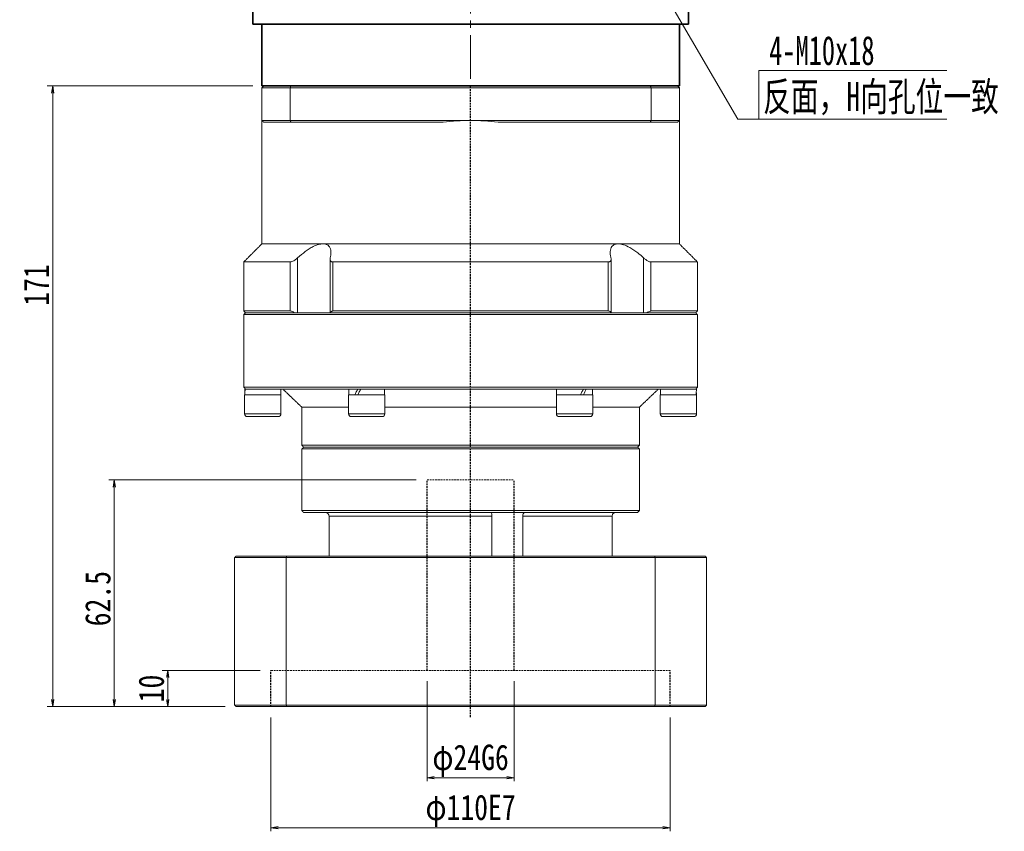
# Model space of a CAD drawing. Header units: millimetres. Extents: x -5 to 990, y 0 to 700.
# Tile 3 of 7: x 180 to 451, y 239 to 463. Entities that reach past the tile are written whole.
import ezdxf

# ---------------------------------------------------------------- set-up
doc = ezdxf.new("R2010")
doc.units = ezdxf.units.MM
doc.linetypes.add('DASHED', pattern=[0.75, 0.5, -0.25])
doc.linetypes.add('点画线', pattern=[18, 12, -2, 2, -2])
for name, color, linetype, lineweight in [('EB0', 7, 'Continuous', 35), ('中心线层', 1, '点画线', 18), ('尺寸线层', 3, 'Continuous', 18), ('粗实线层', 7, 'Continuous', 35)]:
    doc.layers.add(name, color=color, linetype=linetype, lineweight=lineweight)
doc.styles.get("Standard").update_dxf_attribs({"font": 'SimSun.ttf'})
doc.styles.add('宋体', font='SimSun.ttf', dxfattribs={"width": 0.8})
doc.styles.add('标准', font='txt', dxfattribs={"width": 0.667})
doc.dimstyles.new('A水平标注$0', dxfattribs={"dimtxt": 3.5, "dimasz": 2, "dimexe": 1.5, "dimexo": 3, "dimgap": 1.1, "dimtad": 1, "dimtoh": 1, "dimdec": 4, "dimdsep": 46, "dimtxsty": '宋体', "dimblk": 'OPEN', "dimcen": 3, "dimclrd": 3, "dimclre": 3, "dimclrt": 6, "dimadec": 0, "dimazin": 0, "dimtm": 1e-09, "dimtfac": 1, "dimtdec": 4, "dimtix": 1, "dimtmove": 0, "dimatfit": 3, "dimldrblk": 'OPEN', "dimfxl": 1, "dimtfill": 1, "dimtfillclr": 256, "dimlwd": 13, "dimlwe": 13, "dimarcsym": 0})
doc.dimstyles.new('D直径标注φ25', dxfattribs={"dimtxt": 3.5, "dimasz": 2, "dimexe": 1, "dimexo": 3, "dimtad": 1, "dimtoh": 1, "dimdec": 1, "dimdsep": 46, "dimtxsty": '宋体', "dimblk": 'OPEN', "dimcen": 3, "dimclrd": 3, "dimclre": 3, "dimclrt": 130, "dimadec": 0, "dimazin": 0, "dimtm": 1e-09, "dimtfac": 1, "dimtdec": 1, "dimtmove": 0, "dimatfit": 0, "dimldrblk": 'OPEN', "dimfxl": 1, "dimtfill": 1, "dimtfillclr": 256, "dimlwd": 13, "dimlwe": 13, "dimarcsym": 0})

# ---------------------------------------------------------------- blocks, each defined once
blk = doc.blocks.new('_Open')
at = {"color": 0, "linetype": 'ByBlock', "lineweight": -2}
for p, q in [((-1, 0.17), (0, 0)), ((-1, -0.17), (0, 0)), ((0, 0), (-1, 0))]:
    blk.add_line(p, q, dxfattribs=at)
blk = doc.blocks.new('*D45')
at = {"color": 3, "lineweight": 13, "transparency": 16777216}
for p, q in [((248.92, 270.38), (248.92, 239.03)), ((358.92, 270.38), (358.92, 239.03)), ((250.92, 240.03), (356.92, 240.03))]:
    blk.add_line(p, q, dxfattribs=at)
at = {"layer": 'Defpoints', "color": 0, "transparency": 16777216}
for p in [(248.92, 273.38), (358.92, 273.38), (358.92, 240.03)]:
    blk.add_point(p, dxfattribs=at)
at = {"color": 3, "lineweight": 13, "transparency": 16777216, "xscale": 2, "yscale": 2, "zscale": 2, "rotation": 180}
blk.add_blockref('_Open', (248.92, 240.03), dxfattribs=at)
at = {"color": 3, "lineweight": 13, "transparency": 16777216, "xscale": 2, "yscale": 2, "zscale": 2}
blk.add_blockref('_Open', (358.92, 240.03), dxfattribs=at)
at = {"color": 130, "transparency": 16777216, "insert": (303.92, 244.69), "char_height": 7, "attachment_point": 5, "style": '宋体', "bg_fill": 3, "box_fill_scale": 1.1, "bg_fill_color": 257, "bg_fill_transparency": 0}
blk.add_mtext('φ110E7', dxfattribs=at)
blk = doc.blocks.new('*D46')
at = {"color": 3, "lineweight": 13, "transparency": 16777216}
for p, q in [((291.92, 280.38), (291.92, 252.81)), ((315.92, 280.38), (315.92, 252.81)), ((293.92, 253.81), (313.92, 253.81))]:
    blk.add_line(p, q, dxfattribs=at)
at = {"layer": 'Defpoints', "color": 0, "transparency": 16777216}
for p in [(291.92, 283.38), (315.92, 283.38)]:
    blk.add_point(p, dxfattribs=at)
at = {"color": 3, "lineweight": 13, "transparency": 16777216, "xscale": 2, "yscale": 2, "zscale": 2, "rotation": 180}
blk.add_blockref('_Open', (291.92, 253.81), dxfattribs=at)
at = {"color": 3, "lineweight": 13, "transparency": 16777216, "xscale": 2, "yscale": 2, "zscale": 2}
blk.add_blockref('_Open', (315.92, 253.81), dxfattribs=at)
at = {"color": 130, "transparency": 16777216, "insert": (303.92, 258.47), "char_height": 7, "attachment_point": 5, "style": '宋体', "bg_fill": 3, "box_fill_scale": 1.1, "bg_fill_color": 257, "bg_fill_transparency": 0}
blk.add_mtext('φ24G6', dxfattribs=at)
at = {"layer": 'Defpoints', "color": 0, "transparency": 16777216}
blk.add_point((315.92, 253.81), dxfattribs=at)
blk = doc.blocks.new('*D47')
at = {"layer": 'Defpoints', "color": 0, "transparency": 16777216}
for p in [(246.92, 444.38), (188.8, 273.38), (239.32, 273.38)]:
    blk.add_point(p, dxfattribs=at)
at = {"layer": '尺寸线层', "color": 3, "lineweight": 13, "transparency": 16777216}
for p, q in [((243.92, 444.38), (187.3, 444.38)), ((188.8, 442.38), (188.8, 275.38)), ((236.32, 273.38), (187.3, 273.38))]:
    blk.add_line(p, q, dxfattribs=at)
at = {"layer": '尺寸线层', "color": 3, "lineweight": 13, "transparency": 16777216, "xscale": 2, "yscale": 2, "zscale": 2}
for p, rotation in [((188.8, 444.38), 90), ((188.8, 273.38), 270)]:
    blk.add_blockref('_Open', p, dxfattribs=dict(at, rotation=rotation))
at = {"layer": '尺寸线层', "color": 6, "transparency": 16777216, "insert": (184.3, 389.52), "char_height": 7, "attachment_point": 5, "rotation": 90, "style": '宋体', "bg_fill": 3, "box_fill_scale": 1.1, "bg_fill_color": 257, "bg_fill_transparency": 0}
blk.add_mtext('171', dxfattribs=at)
blk = doc.blocks.new('*D48')
at = {"layer": 'Defpoints', "color": 0, "transparency": 16777216}
for p in [(248.92, 283.38), (220.49, 273.38), (239.32, 273.38)]:
    blk.add_point(p, dxfattribs=at)
at = {"layer": '尺寸线层', "color": 3, "lineweight": 13, "transparency": 16777216}
for p, q in [((245.92, 283.38), (218.99, 283.38)), ((220.49, 281.38), (220.49, 275.38)), ((236.32, 273.38), (218.99, 273.38))]:
    blk.add_line(p, q, dxfattribs=at)
at = {"layer": '尺寸线层', "color": 3, "lineweight": 13, "transparency": 16777216, "xscale": 2, "yscale": 2, "zscale": 2}
for p, rotation in [((220.49, 283.38), 90), ((220.49, 273.38), 270)]:
    blk.add_blockref('_Open', p, dxfattribs=dict(at, rotation=rotation))
at = {"layer": '尺寸线层', "color": 6, "transparency": 16777216, "insert": (215.99, 278.38), "char_height": 7, "attachment_point": 5, "rotation": 90, "style": '宋体', "bg_fill": 3, "box_fill_scale": 1.1, "bg_fill_color": 257, "bg_fill_transparency": 0}
blk.add_mtext('10', dxfattribs=at)
blk = doc.blocks.new('*D49')
at = {"layer": 'Defpoints', "color": 0, "transparency": 16777216}
for p in [(291.92, 335.88), (205.77, 273.38), (239.32, 273.38)]:
    blk.add_point(p, dxfattribs=at)
at = {"layer": '尺寸线层', "color": 3, "lineweight": 13, "transparency": 16777216}
for p, q in [((288.92, 335.88), (204.27, 335.88)), ((205.77, 333.88), (205.77, 275.38)), ((236.32, 273.38), (204.27, 273.38))]:
    blk.add_line(p, q, dxfattribs=at)
at = {"layer": '尺寸线层', "color": 3, "lineweight": 13, "transparency": 16777216, "xscale": 2, "yscale": 2, "zscale": 2}
for p, rotation in [((205.77, 335.88), 90), ((205.77, 273.38), 270)]:
    blk.add_blockref('_Open', p, dxfattribs=dict(at, rotation=rotation))
at = {"layer": '尺寸线层', "color": 6, "transparency": 16777216, "insert": (201.27, 303.13), "char_height": 7, "attachment_point": 5, "rotation": 90, "style": '宋体', "bg_fill": 3, "box_fill_scale": 1.1, "bg_fill_color": 256, "bg_fill_true_color": 13158600, "bg_fill_transparency": 0}
blk.add_mtext('62.5', dxfattribs=at)

msp = doc.modelspace()

# ---------------------------------------------------------------- linework, layer by layer
at = {"color": 7, "linetype": 'Continuous', "lineweight": 15}
for p, q in [((243.92188, 461.37784), (244.92188, 461.37784)), ((246.42188, 443.87784), (254.2253, 443.87784)), ((246.42188, 443.87784), (246.42188, 434.87784)), ((254.41178, 444.37784), (246.92188, 444.37784)), ((254.2253, 443.87784), (353.61846, 443.87784)), ((254.2253, 434.87784), (254.2253, 443.87784)), ((353.43198, 444.37784), (254.41178, 444.37784)), ((360.92188, 444.37784), (353.43198, 444.37784)), ((353.61846, 443.87784), (353.61846, 434.87784)), ((353.61846, 443.87784), (361.42188, 443.87784)), ((361.42188, 434.87784), (361.42188, 443.87784)), ((254.2253, 434.87784), (246.42188, 434.87784)), ((246.92188, 434.37784), (254.41178, 434.37784)), ((303.92188, 434.87784), (254.2253, 434.87784)), ((254.41178, 434.37784), (296.35551, 434.37784)), ((353.61846, 434.87784), (303.92188, 434.87784)), ((311.48825, 434.37784), (353.43198, 434.37784)), ((353.43198, 434.37784), (360.92188, 434.37784)), ((361.42188, 434.87784), (353.61846, 434.87784)), ((263.26324, 400.87784), (246.42188, 400.87784)), ((344.58052, 400.87784), (263.26324, 400.87784)), ((361.42188, 400.87784), (344.58052, 400.87784)), ((256.27664, 381.87784), (256.27664, 397.02521)), ((351.56712, 397.02521), (351.56712, 381.87784)), ((254.23787, 395.87784), (241.42188, 395.87784)), ((254.23787, 395.87784), (254.23787, 382.37784)), ((341.83955, 395.87784), (266.00421, 395.87784)), ((266.00421, 382.37784), (266.00421, 395.87784)), ((341.83955, 395.87784), (341.83955, 382.37784)), ((366.42188, 395.87784), (353.60588, 395.87784)), ((353.60588, 382.37784), (353.60588, 395.87784)), ((254.23787, 382.37784), (241.42188, 382.37784)), ((241.42188, 381.37784), (303.92188, 381.37784)), ((303.92188, 381.87784), (241.92188, 381.87784)), ((241.92188, 381.87784), (255.45925, 381.87784)), ((265.25182, 381.87784), (342.59194, 381.87784)), ((341.83955, 382.37784), (266.00421, 382.37784)), ((365.92188, 381.87784), (303.92188, 381.87784)), ((303.92188, 381.37784), (366.42188, 381.37784)), ((352.38451, 381.87784), (365.92188, 381.87784)), ((366.42188, 382.37784), (353.60588, 382.37784)), ((366.42188, 361.37784), (241.42188, 361.37784)), ((241.73188, 360.87784), (241.92188, 360.87784)), ((241.93796, 360.87784), (241.81902, 360.87784)), ((241.93796, 360.87784), (271.70714, 360.87784)), ((272.82688, 360.87784), (271.70714, 360.87784)), ((272.82688, 360.87784), (272.92188, 360.87784)), ((272.89202, 360.87784), (273.62688, 360.87784)), ((274.1527, 360.87784), (273.67045, 360.87784)), ((274.1527, 360.87784), (333.69106, 360.87784)), ((335.01688, 360.87784), (333.69106, 360.87784)), ((334.95174, 360.87784), (335.77331, 360.87784)), ((335.77331, 360.87784), (335.71844, 360.87784)), ((336.13662, 360.87784), (335.77331, 360.87784)), ((336.13662, 360.87784), (365.9058, 360.87784)), ((366.11188, 360.87784), (365.92188, 360.87784)), ((366.02474, 360.87784), (365.92188, 360.87784)), ((246.67188, 359.27784), (241.67188, 359.27784)), ((251.67188, 359.27784), (246.67188, 359.27784)), ((279.62701, 359.27784), (270.29688, 359.27784)), ((280.29688, 359.27784), (279.62701, 359.27784)), ((337.54688, 359.27784), (327.54688, 359.27784)), ((366.17188, 359.27784), (356.17188, 359.27784)), ((270.29688, 355.87784), (257.42188, 355.87784)), ((327.54688, 355.87784), (280.29688, 355.87784)), ((350.42188, 355.87784), (337.54688, 355.87784)), ((246.67188, 354.02784), (241.67188, 354.02784)), ((242.42188, 353.27784), (246.67188, 353.27784)), ((251.67188, 354.02784), (246.67188, 354.02784)), ((246.67188, 353.27784), (250.92188, 353.27784)), ((279.62701, 354.02784), (270.29688, 354.02784)), ((271.04688, 353.27784), (278.97749, 353.27784)), ((278.97749, 353.27784), (279.54688, 353.27784)), ((280.29688, 354.02784), (279.62701, 354.02784)), ((337.54688, 354.02784), (327.54688, 354.02784)), ((328.29688, 353.27784), (336.79688, 353.27784)), ((366.17188, 354.02784), (356.17188, 354.02784)), ((356.92188, 353.27784), (365.42188, 353.27784)), ((350.42188, 345.37784), (257.42188, 345.37784)), ((257.92188, 344.87784), (349.92188, 344.87784)), ((303.92188, 344.87784), (257.92188, 344.87784)), ((349.92188, 344.87784), (303.92188, 344.87784)), ((257.42188, 344.37784), (303.92188, 344.37784)), ((303.92188, 344.37784), (350.42188, 344.37784)), ((350.42188, 327.37784), (257.42188, 327.37784)), ((257.92188, 326.87784), (349.92188, 326.87784)), ((264.92111, 325.87784), (309.75031, 325.87784)), ((264.92111, 314.87784), (264.92111, 325.87784)), ((309.75031, 325.87784), (309.75031, 314.87784)), ((318.28173, 314.87784), (318.28173, 325.87784)), ((318.28173, 325.87784), (342.92265, 325.87784)), ((342.92265, 325.87784), (342.92265, 314.87784)), ((253.25384, 314.87784), (239.32188, 314.87784)), ((354.58992, 314.87784), (253.25384, 314.87784)), ((368.52188, 314.87784), (354.58992, 314.87784)), ((238.92188, 314.47784), (253.11588, 314.47784)), ((238.92188, 314.47784), (238.92188, 273.77784)), ((253.11588, 314.47784), (253.11588, 273.77784)), ((253.11588, 314.47784), (354.72788, 314.47784)), ((354.72788, 314.47784), (368.92188, 314.47784)), ((354.72788, 314.47784), (354.72788, 273.77784)), ((368.92188, 314.47784), (368.92188, 273.77784)), ((253.11588, 273.77784), (238.92188, 273.77784)), ((239.32188, 273.37784), (253.25384, 273.37784)), ((354.72788, 273.77784), (253.11588, 273.77784)), ((253.25384, 273.37784), (354.58992, 273.37784)), ((354.58992, 273.37784), (368.52188, 273.37784)), ((368.92188, 273.77784), (354.72788, 273.77784))]:
    msp.add_line(p, q, dxfattribs=at)
at = {"color": 1, "linetype": 'DASHED'}
msp.add_line((303.92188, 270.51392), (303.92188, 444.37784), dxfattribs=at)
at = {"color": 6, "linetype": 'DASHED', "lineweight": 15}
for p, q in [((291.92188, 335.87784), (315.92188, 335.87784)), ((248.92188, 283.37784), (358.92188, 283.37784))]:
    msp.add_line(p, q, dxfattribs=at)
at = {"color": 6, "linetype": 'DASHED'}
for p, q in [((291.92188, 283.37784), (291.92188, 335.87784)), ((315.92188, 283.37784), (315.92188, 335.87784)), ((248.92188, 273.37784), (248.92188, 283.37784)), ((358.92188, 273.37784), (358.92188, 283.37784))]:
    msp.add_line(p, q, dxfattribs=at)
at = {"color": 7, "linetype": 'Continuous', "lineweight": 15}
for centre, radius, start, end in [((303.92188, 377.37784), 57.5, 90, 97.5614297), ((303.92188, 377.37784), 57.5, 82.4385703, 90), ((242.42188, 354.02784), 0.75, 180, 270), ((250.92188, 354.02784), 0.75, 270, 0), ((271.04688, 354.02784), 0.75, 180, 270), ((279.54688, 354.02784), 0.75, 270, 0), ((328.29688, 354.02784), 0.75, 180, 270), ((336.79688, 354.02784), 0.75, 270, 0), ((356.92188, 354.02784), 0.75, 180, 270), ((365.42188, 354.02784), 0.75, 270, 0)]:
    msp.add_arc(centre, radius, start, end, dxfattribs=at)
at = {"color": 7, "linetype": 'Continuous', "lineweight": 15, "extrusion": (0, 0, -1)}
for centre, major_axis, ratio, start_param, end_param in [((246.67188, 359.27784), (0, 8.55633), 0.577350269, 4.71238898, 4.900492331), ((246.67188, 360.87784), (0, 8.55633), 0.577350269, 4.618754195, 4.71238898), ((275.29688, 360.87784), (4.54557, 8.49348), 0.227735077, 4.403003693, 4.591107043), ((275.29688, 359.27784), (4.54557, 8.49348), 0.227735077, 4.591107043, 4.779210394), ((275.29688, 360.87784), (3.07332, 5.74255), 0.227735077, 4.466025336, 4.591107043), ((332.54688, 360.87784), (4.54557, 8.49348), 0.227735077, 1.44951439, 1.63761774), ((332.54688, 359.27784), (4.54557, 8.49348), 0.227735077, 1.261411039, 1.44951439), ((361.17188, 360.87784), (0, 8.55633), 0.577350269, 1.570796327, 1.758899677), ((332.54688, 359.27784), (3.07332, 5.74255), 0.227735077, 1.32443269, 1.44951439), ((361.17188, 359.27784), (0, 8.55633), 0.577350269, 1.477161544, 1.570796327)]:
    msp.add_ellipse(centre, major_axis=major_axis, ratio=ratio, start_param=start_param, end_param=end_param, dxfattribs=at)
at = {"color": 7, "linetype": 'Continuous', "lineweight": 15}
for points in [[(246.42188, 443.87784), (246.92188, 444.37784)], [(254.2253, 443.87784), (254.41178, 444.37784)], [(353.61846, 443.87784), (353.43198, 444.37784)], [(360.92188, 444.37784), (361.42188, 443.87784)], [(246.42188, 400.87784), (246.42188, 434.87784)], [(246.42188, 434.87784), (246.92188, 434.37784)], [(254.2253, 434.87784), (254.41178, 434.37784)], [(353.61846, 434.87784), (353.43198, 434.37784)], [(360.92188, 434.37784), (361.42188, 434.87784)], [(361.42188, 434.87784), (361.42188, 400.87784)], [(241.42188, 395.87784), (246.42188, 400.87784)], [(361.42188, 400.87784), (366.42188, 395.87784)], [(265.21757, 381.87784), (265.21757, 396.64774)], [(342.62618, 396.64804), (342.62618, 381.87784)], [(241.42188, 382.37784), (241.42188, 395.87784)], [(366.42188, 395.87784), (366.42188, 382.37784)], [(241.92188, 381.87784), (241.42188, 382.37784)], [(241.42188, 381.37784), (241.92188, 381.87784)], [(241.42188, 361.37784), (241.42188, 381.37784)], [(366.42188, 382.37784), (365.92188, 381.87784)], [(365.92188, 381.87784), (366.42188, 381.37784)], [(366.42188, 381.37784), (366.42188, 361.37784)], [(241.92188, 360.87784), (241.42188, 361.37784)], [(251.61188, 360.87784), (251.61188, 359.27784)], [(257.42188, 355.87784), (252.17188, 360.87784)], [(270.35688, 359.27784), (270.35688, 360.87784)], [(280.23688, 360.87784), (280.23688, 359.27784)], [(327.60688, 359.27784), (327.60688, 360.87784)], [(337.48688, 360.87784), (337.48688, 359.27784)], [(355.67188, 360.87784), (350.42188, 355.87784)], [(356.23188, 359.27784), (356.23188, 360.87784)], [(366.42188, 361.37784), (365.92188, 360.87784)], [(241.67188, 354.02784), (241.67188, 359.27784)], [(251.67188, 359.27784), (251.67188, 354.02784)], [(270.29688, 354.02784), (270.29688, 359.27784)], [(280.29688, 359.27784), (280.29688, 354.02784)], [(327.54688, 354.02784), (327.54688, 359.27784)], [(337.54688, 359.27784), (337.54688, 354.02784)], [(356.17188, 354.02784), (356.17188, 359.27784)], [(366.17188, 359.27784), (366.17188, 354.02784)], [(257.42188, 345.37784), (257.42188, 355.87784)], [(350.42188, 355.87784), (350.42188, 345.37784)], [(257.92188, 344.87784), (257.42188, 345.37784)], [(257.42188, 344.37784), (257.92188, 344.87784)], [(350.42188, 345.37784), (349.92188, 344.87784)], [(349.92188, 344.87784), (350.42188, 344.37784)], [(257.42188, 327.37784), (257.42188, 344.37784)], [(350.42188, 344.37784), (350.42188, 327.37784)], [(257.92188, 326.87784), (257.42188, 327.37784)], [(350.42188, 327.37784), (349.92188, 326.87784)], [(238.92188, 314.47784), (239.32188, 314.87784)], [(253.11588, 314.47784), (253.25384, 314.87784)], [(354.72788, 314.47784), (354.58992, 314.87784)], [(368.52188, 314.87784), (368.92188, 314.47784)], [(238.92188, 273.77784), (239.32188, 273.37784)], [(253.25384, 273.37784), (253.11588, 273.77784)], [(354.58992, 273.37784), (354.72788, 273.77784)], [(368.52188, 273.37784), (368.92188, 273.77784)]]:
    msp.add_open_spline(points, degree=1, dxfattribs=at)
for points, knots in [([(263.26324, 400.87784), (262.86172, 400.83948), (262.03057, 400.76007), (260.69833, 400.20605), (259.47312, 399.51784), (257.98503, 398.51607), (256.96561, 397.62645), (256.27664, 397.02521)], [0, 0, 0, 0, 1.493533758, 3.091577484, 4.322036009, 5.554470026, 8.123989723, 8.123989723, 8.123989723, 8.123989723]), ([(265.2686, 397.02521), (265.32008, 397.25847), (265.42346, 397.72684), (265.47829, 398.44636), (265.42249, 399.17459), (265.21068, 399.81101), (264.86636, 400.30136), (264.44796, 400.62364), (263.93937, 400.81934), (263.5335, 400.8753), (263.29533, 400.87754), (263.26324, 400.87784)], [0, 0, 0, 0, 0.626246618, 1.257495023, 2.032414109, 2.823629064, 3.42820033, 4.048095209, 4.555440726, 5.077036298, 5.158257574, 5.158257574, 5.158257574, 5.158257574]), ([(344.58052, 400.87784), (344.39971, 400.86868), (344.0335, 400.85013), (343.56457, 400.69981), (343.16313, 400.46058), (342.7926, 400.07773), (342.50946, 399.52075), (342.37029, 398.77472), (342.38219, 397.93703), (342.51051, 397.33072), (342.57516, 397.02521)], [0, 0, 0, 0, 0.468845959, 0.949596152, 1.451964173, 1.965089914, 2.734777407, 3.526210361, 4.335728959, 5.157885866, 5.157885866, 5.157885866, 5.157885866]), ([(351.56712, 397.02521), (351.04046, 397.49014), (350.18894, 398.24188), (348.89884, 399.17414), (347.58466, 399.99122), (346.10973, 400.66688), (345.05529, 400.87342), (344.61299, 400.87753), (344.58052, 400.87784)], [0, 0, 0, 0, 1.982297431, 3.205120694, 4.453658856, 6.379550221, 7.997496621, 8.125663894, 8.125663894, 8.125663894, 8.125663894]), ([(256.27664, 397.02521), (256.01799, 396.8037), (255.59118, 396.43817), (254.96439, 396.0748), (254.52846, 395.90316), (254.3237, 395.88532), (254.23787, 395.87784)], [0, 0, 0, 0, 0.923658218, 1.524159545, 2.020218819, 2.378137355, 2.378137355, 2.378137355, 2.378137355]), ([(266.00421, 395.87784), (265.93596, 395.88115), (265.79711, 395.88788), (265.62441, 395.94113), (265.48093, 396.02242), (265.35755, 396.14196), (265.26475, 396.30675), (265.21605, 396.52038), (265.2137, 396.76118), (265.25019, 396.93668), (265.2686, 397.02521)], [0, 0, 0, 0, 0.165195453, 0.336098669, 0.501143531, 0.67031152, 0.899665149, 1.135559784, 1.381616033, 1.632058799, 1.632058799, 1.632058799, 1.632058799]), ([(342.57516, 397.02521), (342.59692, 396.91501), (342.64106, 396.69144), (342.61511, 396.42426), (342.53622, 396.21857), (342.43153, 396.08019), (342.29375, 395.97687), (342.14697, 395.9162), (341.99315, 395.88335), (341.89106, 395.87969), (341.83955, 395.87784)], [0, 0, 0, 0, 0.312581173, 0.634124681, 0.837734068, 1.046108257, 1.214079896, 1.386575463, 1.508153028, 1.631948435, 1.631948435, 1.631948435, 1.631948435]), ([(353.60588, 395.87784), (353.48521, 395.89182), (353.24441, 395.91973), (352.7382, 396.14725), (352.15463, 396.5147), (351.76723, 396.85133), (351.56712, 397.02521)], [0, 0, 0, 0, 0.48914015, 0.976123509, 1.653805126, 2.377879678, 2.377879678, 2.377879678, 2.377879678]), ([(254.23787, 382.37784), (254.35842, 382.36367), (254.59897, 382.33541), (255.03758, 382.1417), (255.32236, 381.9635), (255.45925, 381.87784)], [0, 0, 0, 0, 0.457440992, 0.912864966, 1.334419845, 1.334419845, 1.334419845, 1.334419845]), ([(265.25182, 381.87784), (265.30018, 381.98862), (265.3891, 382.19229), (265.67542, 382.35362), (265.90853, 382.37079), (266.00421, 382.37784)], [0, 0, 0, 0, 0.4023771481, 0.7397651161, 0.974629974, 0.974629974, 0.974629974, 0.974629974]), ([(341.83955, 382.37784), (341.97338, 382.36367), (342.24044, 382.33541), (342.48572, 382.1417), (342.55746, 381.9635), (342.59194, 381.87784)], [0, 0, 0, 0, 0.33430891, 0.6671437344, 0.9752262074, 0.9752262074, 0.9752262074, 0.9752262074]), ([(352.38451, 381.87784), (352.56448, 381.98862), (352.89536, 382.19229), (353.3235, 382.35362), (353.52371, 382.37079), (353.60588, 382.37784)], [0, 0, 0, 0, 0.551089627, 1.013171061, 1.334838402, 1.334838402, 1.334838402, 1.334838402]), ([(264.92111, 325.87784), (264.91088, 325.98792), (264.89042, 326.20806), (264.73084, 326.50295), (264.49162, 326.73088), (264.21414, 326.85863), (264.02363, 326.87226), (263.94565, 326.87784)], [0, 0, 0, 0, 0.324175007, 0.648284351, 0.979229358, 1.316860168, 1.550819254, 1.550819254, 1.550819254, 1.550819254]), ([(309.72029, 326.75431), (309.71982, 326.74684), (309.71685, 326.69975), (309.72949, 326.51657), (309.74566, 326.22357), (309.74876, 325.9931), (309.75031, 325.87784)], [0, 0, 0, 0, 0.0513915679, 0.3237471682, 0.6004135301, 0.8771995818, 0.8771995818, 0.8771995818, 0.8771995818]), ([(318.28173, 325.87784), (318.28835, 325.98792), (318.30161, 326.20806), (318.40094, 326.50295), (318.53739, 326.73088), (318.67905, 326.85863), (318.76157, 326.87226), (318.79535, 326.87784)], [0, 0, 0, 0, 0.251379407, 0.502707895, 0.759337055, 1.021150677, 1.202572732, 1.202572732, 1.202572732, 1.202572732]), ([(343.89811, 326.87784), (343.88121, 326.87756), (343.7559, 326.87549), (343.52367, 326.82215), (343.24301, 326.64691), (343.03411, 326.38349), (342.93455, 326.10964), (342.92568, 325.93683), (342.92265, 325.87784)], [0, 0, 0, 0, 0.05070556, 0.376081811, 0.704498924, 1.040598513, 1.377079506, 1.551483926, 1.551483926, 1.551483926, 1.551483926])]:
    msp.add_open_spline(points, degree=3, knots=knots, dxfattribs=at)
at = {"layer": 'EB0'}
msp.add_line((361.42188, 444.37784), (246.42188, 444.37784), dxfattribs=at)
at = {"layer": '中心线层'}
msp.add_line((303.92188, 602.37784), (303.92188, 444.37784), dxfattribs=at)
at = {"layer": '尺寸线层', "color": 0, "linetype": 'Continuous'}
msp.add_line((348.45009, 485.18127), (377.53291, 435.24603), dxfattribs=at)
at = {"layer": '尺寸线层', "color": 0}
for p, q in [((383.3447, 448.66755), (435.13448, 448.66755)), ((383.3447, 435.24603), (383.3447, 448.66755)), ((377.53291, 435.24603), (383.3447, 435.24603)), ((383.3447, 435.24603), (435.13448, 435.24603))]:
    msp.add_line(p, q, dxfattribs=at)
at = {"layer": '粗实线层'}
for p, q in [((243.92188, 599.37784), (243.92188, 461.37784)), ((363.92188, 461.37784), (363.92188, 599.37784)), ((363.92188, 461.37784), (243.92188, 461.37784)), ((246.42188, 444.37784), (246.42188, 461.37784)), ((361.42188, 444.37784), (361.42188, 461.37784))]:
    msp.add_line(p, q, dxfattribs=at)

# ---------------------------------------------------------------- texts
at = {"layer": '尺寸线层', "color": 0, "style": '标准', "width": 0.667}
msp.add_text('4-M10x18', height=8, dxfattribs=at).set_placement((386.16175, 450.14602))
at = {"layer": '尺寸线层', "color": 0, "width": 0.7}
msp.add_text('反面，H向孔位一致', height=8, dxfattribs=at).set_placement((384.49908, 437.43296))

# ---------------------------------------------------------------- next in the draw order: dimensions: what is measured, and where the dimension line sits
dim = msp.add_linear_dim(base=(358.92188, 240.03317), p1=(248.92188, 273.37784), p2=(358.92188, 273.37784), text='φ<>E7', dimstyle='D直径标注φ25', override={"dimtxt": 7, "dimgap": 1, "dimtad": 1, "dimjust": 0, "dimdec": 1, "dimlfac": 1, "dimpost": '<>', "dimse1": 0, "dimse2": 0, "dimsd1": 0, "dimsd2": 0, "dimtofl": 1, "dimtvp": 0.1})
dim.commit()
dim.dimension.update_dxf_attribs({"geometry": '*D45', "text_midpoint": (303.92188, 244.68959)})
at = {"layer": '尺寸线层'}
dim = msp.add_linear_dim(base=(188.79785, 273.37784), p1=(246.92188, 444.37784), p2=(239.32188, 273.37784), angle=90, dimstyle='A水平标注$0', override={"dimtxt": 7, "dimgap": 1, "dimblk": 'Open', "dimtfill": 1, "dimtfillclr": 256}, dxfattribs=at)
dim.commit()
dim.dimension.update_dxf_attribs({"geometry": '*D47', "text_midpoint": (188.79785, 389.52328), "dimtype": 160})

# ---------------------------------------------------------------- next in the draw order: dimensions: what is measured, and where the dimension line sits
dim = msp.add_linear_dim(base=(315.92188, 253.81257), p1=(291.92188, 283.37784), p2=(315.92188, 283.37784), text='<>G6', dimstyle='D直径标注φ25', override={"dimtxt": 7, "dimgap": 1, "dimpost": 'φ<>'})
dim.commit()
dim.dimension.update_dxf_attribs({"geometry": '*D46', "text_midpoint": (303.92188, 253.81257), "dimtype": 160})
dim = msp.add_linear_dim(base=(220.48585, 273.37784), p1=(248.92188, 283.37784), p2=(239.32188, 273.37784), angle=90, dimstyle='A水平标注$0', override={"dimtxt": 7, "dimgap": 1, "dimblk": 'Open', "dimtfill": 1, "dimtfillclr": 256}, dxfattribs=at)
dim.commit()
dim.dimension.update_dxf_attribs({"geometry": '*D48', "text_midpoint": (220.48585, 278.37784), "dimtype": 160})

# ---------------------------------------------------------------- next in the draw order: dimensions: what is measured, and where the dimension line sits
dim = msp.add_linear_dim(base=(205.76864, 273.37784), p1=(291.92188, 335.87784), p2=(239.32188, 273.37784), angle=90, dimstyle='A水平标注$0', override={"dimtxt": 7, "dimgap": 1, "dimblk": 'Open', "dimtfill": 1, "dimtfillclr": 256}, dxfattribs=at)
dim.commit()
dim.dimension.update_dxf_attribs({"geometry": '*D49', "text_midpoint": (205.76864, 303.12784), "dimtype": 160})

doc.saveas('drawing.dxf')
